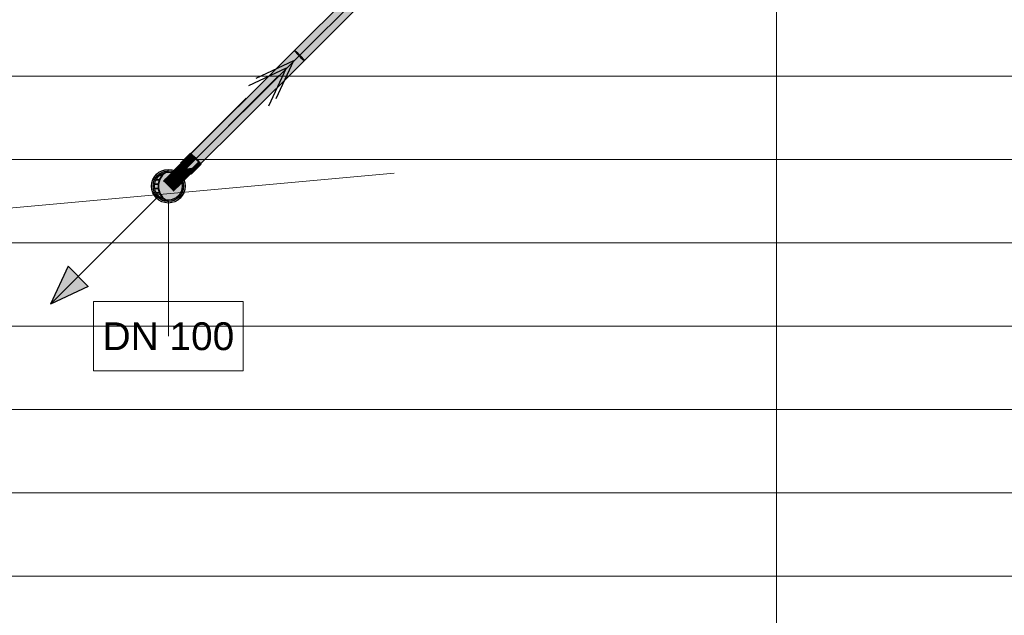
# Model space of a CAD drawing. Extents: x -142 to 528, y -48 to 546.
# Tile 18 of 28: x -65 to 6, y 92 to 135. Entities that reach past the tile are written whole.
import ezdxf
from ezdxf.lldxf.tags import DXFTag

# ---------------------------------------------------------------- set-up
doc = ezdxf.new("R2010")
doc.units = 0
doc.layers.get('0').update_dxf_attribs({"lineweight": 35})
for name, color, linetype, lineweight in [('5_OG-BESTAND', 7, 'Continuous', 25), ('5_OG-RAUM', 7, 'Continuous', 25), ('5_OG-SCHRAFF-FILL', 7, 'Continuous', 25)]:
    doc.layers.add(name, color=color, linetype=linetype, lineweight=lineweight)
for name, color, linetype, lineweight, true_color in [('S_Abwasser_Entlueftung', 4, 'Nova_70', 25, 0x00ffff), ('S_Abwasser_Entlueftung-Shading', 4, 'Nova_70', 25, 0x00ffff), ('S_Entlüftung_Beschriftung', 4, 'Continuous', 18, 0x00ffff), ('S_Schmutzwasser', 7, 'Continuous', 25, 0xcc3300), ('S_Schmutzwasser-Shading', 7, 'Continuous', 25, 0xcc3300)]:
    doc.layers.add(name, color=color, linetype=linetype, lineweight=lineweight, true_color=true_color)
doc.styles.get("Standard").update_dxf_attribs({"font": 'arial.ttf'})
tags = doc.linetypes.add('fein_strichliert', pattern=[4, 1, -2, 1]).pattern_tags.tags
tags[8:9] = [DXFTag(74, 4), DXFTag(75, 0), DXFTag(340, '0'), DXFTag(46, 0.0), DXFTag(50, 0.0), DXFTag(44, 0.0), DXFTag(45, 0.0)]
tags[6:7] = [DXFTag(74, 4), DXFTag(75, 0), DXFTag(340, '0'), DXFTag(46, 0.0), DXFTag(50, 0.0), DXFTag(44, 0.0), DXFTag(45, 0.0)]
tags[4:5] = [DXFTag(74, 4), DXFTag(75, 0), DXFTag(340, '0'), DXFTag(46, 0.0), DXFTag(50, 0.0), DXFTag(44, 0.0), DXFTag(45, 0.0)]
tags = doc.linetypes.add('Nova_70', pattern='A,2,[130,ltypeshp.shx,S=1,R=-90,X=0,Y=1],2', length=4).pattern_tags.tags
tags[12:13] = [DXFTag(74, 4), DXFTag(75, 0), DXFTag(340, '0'), DXFTag(46, 0.0), DXFTag(50, 0.0), DXFTag(44, 0.0), DXFTag(45, 0.0)]
tags = doc.linetypes.add('STRICHPUNKT2', pattern=[12.7, 6.35, -3.175, 0, -3.175]).pattern_tags.tags
tags[10:11] = [DXFTag(74, 4), DXFTag(75, 0), DXFTag(340, '0'), DXFTag(46, 0.0), DXFTag(50, 0.0), DXFTag(44, 0.0), DXFTag(45, 0.0)]
tags[8:9] = [DXFTag(74, 4), DXFTag(75, 0), DXFTag(340, '0'), DXFTag(46, 0.0), DXFTag(50, 0.0), DXFTag(44, 0.0), DXFTag(45, 0.0)]
tags[6:7] = [DXFTag(74, 4), DXFTag(75, 0), DXFTag(340, '0'), DXFTag(46, 0.0), DXFTag(50, 0.0), DXFTag(44, 0.0), DXFTag(45, 0.0)]
tags[4:5] = [DXFTag(74, 4), DXFTag(75, 0), DXFTag(340, '0'), DXFTag(46, 0.0), DXFTag(50, 0.0), DXFTag(44, 0.0), DXFTag(45, 0.0)]

# ---------------------------------------------------------------- blocks, each defined once
blk = doc.blocks.new('Shading-A07AMIKJ1N', base_point=(-53.81499862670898, 122.8688125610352))
at = {"layer": 'S_Schmutzwasser-Shading', "color": 26, "true_color": 0x802000}
for points in [[(-53.02174758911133, 124.9385147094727), (-53.68850326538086, 124.2724075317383), (-52.92683029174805, 124.9291305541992), (-53.6449089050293, 124.2117385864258)], [(-52.97042465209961, 124.9897918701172), (-53.02174758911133, 124.9385147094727), (-52.96625518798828, 124.9839859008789)], [(-53.02174758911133, 124.9385147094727), (-52.92683029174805, 124.9291305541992), (-52.96625518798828, 124.9839859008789)], [(-52.25354385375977, 124.2551956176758), (-52.51586532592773, 123.9931259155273), (-52.19297790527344, 124.2116012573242), (-52.39585113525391, 124.0089263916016)], [(-52.39585113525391, 124.0089263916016), (-52.51586532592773, 123.9931259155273), (-52.93374633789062, 123.5105514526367), (-52.97162246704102, 123.5378112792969)], [(-52.39585113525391, 124.0089263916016), (-52.93374633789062, 123.5105514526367), (-52.89925003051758, 123.5060119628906)], [(-52.93374633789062, 123.5105514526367), (-52.91105651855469, 123.4942169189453), (-52.89925003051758, 123.5060119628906)]]:
    blk.add_solid(points, dxfattribs=at)
at = {"layer": 'S_Schmutzwasser-Shading', "color": 24, "true_color": 0xae2b00}
for points in [[(-53.04433441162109, 124.6923599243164), (-52.92683029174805, 124.9291305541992), (-53.62618637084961, 124.1912841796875), (-53.6449089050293, 124.2117385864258)], [(-52.7907600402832, 124.7804641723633), (-52.88486099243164, 124.8832702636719), (-53.20696258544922, 124.3646621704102), (-53.04433441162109, 124.6923599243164)], [(-52.88486099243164, 124.8832702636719), (-52.92683029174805, 124.9291305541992), (-53.04433441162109, 124.6923599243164)], [(-53.04433441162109, 124.6923599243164), (-53.62618637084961, 124.1912841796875), (-53.3766975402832, 124.2944641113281)], [(-53.5867805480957, 124.2075881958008), (-53.62618637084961, 124.1912841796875), (-53.60826110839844, 124.1716995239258)], [(-53.3766975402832, 124.2944641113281), (-53.5867805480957, 124.2075881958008), (-53.54080581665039, 124.0979995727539), (-53.60826110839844, 124.1716995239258)], [(-53.50883865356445, 124.0630722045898), (-53.20696258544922, 124.3646621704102), (-53.54080581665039, 124.0979995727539), (-53.3766975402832, 124.2944641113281)], [(-53.20696258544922, 124.3646621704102), (-53.04433441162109, 124.6923599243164), (-53.3766975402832, 124.2944641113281)], [(-52.5333251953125, 124.2602081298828), (-52.84375, 123.950080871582), (-52.82529830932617, 123.9524993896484)], [(-52.25354385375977, 124.2551956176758), (-52.40203857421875, 124.3913650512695), (-52.82529830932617, 123.9524993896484), (-52.5333251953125, 124.2602081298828)], [(-52.25354385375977, 124.2551956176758), (-52.82529830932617, 123.9524993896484), (-52.51586532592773, 123.9931259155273)], [(-52.82529830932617, 123.9524993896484), (-52.84375, 123.950080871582), (-53.10378646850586, 123.6590118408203), (-53.1201171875, 123.6739807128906)], [(-52.75613784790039, 123.9615859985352), (-52.82529830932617, 123.9524993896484), (-53.00650787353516, 123.5698013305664), (-53.10378646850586, 123.6590118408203)], [(-53.00650787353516, 123.5698013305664), (-52.97162246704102, 123.5378112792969), (-52.6917610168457, 123.9700317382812), (-52.51586532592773, 123.9931259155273)], [(-53.00650787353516, 123.5698013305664), (-52.6917610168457, 123.9700317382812), (-52.81798934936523, 123.8647918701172)], [(-52.6917610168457, 123.9700317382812), (-52.75613784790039, 123.9615859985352), (-52.81798934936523, 123.8647918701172)]]:
    blk.add_solid(points, dxfattribs=at)
at = {"layer": 'S_Schmutzwasser-Shading', "color": 22, "true_color": 0xc83200}
for points in [[(-52.70114898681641, 124.6886367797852), (-52.7907600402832, 124.7804641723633), (-52.8659782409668, 124.5056991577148), (-53.20696258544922, 124.3646621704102)], [(-53.3819465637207, 123.9330520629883), (-53.20696258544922, 124.3646621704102), (-53.50883865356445, 124.0630722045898)], [(-53.33559799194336, 123.8855514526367), (-52.59867477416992, 124.583625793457), (-53.3819465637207, 123.9330520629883), (-52.89037322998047, 124.4786224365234)], [(-53.3819465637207, 123.9330520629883), (-53.02732086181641, 124.3266372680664), (-53.20696258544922, 124.3646621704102), (-53.01974868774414, 124.4320526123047)], [(-52.59867477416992, 124.583625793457), (-53.33559799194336, 123.8855514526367), (-53.29165267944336, 123.8913192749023)], [(-52.40420150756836, 124.3934860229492), (-52.59867477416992, 124.583625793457), (-52.84375, 123.950080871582), (-53.29165267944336, 123.8913192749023)], [(-53.01900482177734, 124.4424057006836), (-53.20696258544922, 124.3646621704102), (-53.01974868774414, 124.4320526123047)], [(-53.02732086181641, 124.3266372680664), (-52.89037322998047, 124.4786224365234), (-53.01974868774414, 124.4320526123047)], [(-52.89037322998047, 124.4786224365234), (-52.8659782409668, 124.5056991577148), (-53.01974868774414, 124.4320526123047), (-53.01900482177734, 124.4424057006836)], [(-52.62136459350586, 124.6068801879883), (-52.8659782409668, 124.5056991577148), (-52.59867477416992, 124.583625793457), (-52.89037322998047, 124.4786224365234)], [(-52.62136459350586, 124.6068801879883), (-52.70114898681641, 124.6886367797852), (-52.8659782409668, 124.5056991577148)], [(-52.40420150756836, 124.3934860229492), (-52.84375, 123.950080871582), (-52.5333251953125, 124.2602081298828)], [(-52.40203857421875, 124.3913650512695), (-52.40420150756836, 124.3934860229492), (-52.5333251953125, 124.2602081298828)], [(-53.33559799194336, 123.8855514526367), (-53.31675338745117, 123.8662414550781), (-53.29165267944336, 123.8913192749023)], [(-53.29165267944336, 123.8913192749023), (-53.31675338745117, 123.8662414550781), (-52.84375, 123.950080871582), (-53.1201171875, 123.6739807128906)]]:
    blk.add_solid(points, dxfattribs=at)
at = {"layer": 'S_Schmutzwasser-Shading', "color": 24, "true_color": 0x8c2300}
for points in [[(-53.56056976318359, 124.1224594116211), (-53.75026702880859, 124.1400299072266), (-53.96473693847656, 123.8031234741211), (-53.98252487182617, 123.9080047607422)], [(-53.56056976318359, 124.1224594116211), (-53.96473693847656, 123.8031234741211), (-53.86749267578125, 123.8158416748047)], [(-53.65316390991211, 124.2370376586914), (-53.75026702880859, 124.1400299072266), (-53.61872100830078, 124.1944122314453)], [(-53.75026702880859, 124.1400299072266), (-53.56056976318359, 124.1224594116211), (-53.61872100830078, 124.1944122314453)], [(-53.96473693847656, 123.8031234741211), (-53.95249557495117, 123.7309265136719), (-53.86749267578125, 123.8158416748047)], [(-52.96173095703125, 123.5142669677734), (-53.14473342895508, 123.5383834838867), (-53.22402954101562, 123.2522354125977), (-53.37044525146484, 123.3128890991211)], [(-52.99938583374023, 123.5724945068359), (-53.06081008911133, 123.6222229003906), (-53.13070297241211, 123.5365295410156), (-53.14473342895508, 123.5383834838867)], [(-52.94639587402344, 123.5295944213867), (-52.99938583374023, 123.5724945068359), (-52.96173095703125, 123.5142669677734), (-53.13070297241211, 123.5365295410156)], [(-53.37044525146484, 123.3128890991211), (-53.45273208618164, 123.2306900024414), (-53.22402954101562, 123.2522354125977), (-53.27575302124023, 123.2005615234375)]]:
    blk.add_solid(points, dxfattribs=at)
at = {"layer": 'S_Schmutzwasser-Shading', "color": 22, "true_color": 0xc23000}
for points in [[(-53.33269882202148, 123.8859481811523), (-53.43183898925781, 123.9888458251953), (-53.86749267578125, 123.8158416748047), (-53.6016960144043, 124.0813751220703)], [(-53.43183898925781, 123.9888458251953), (-53.56056976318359, 124.1224594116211), (-53.6016960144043, 124.0813751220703)], [(-53.95249557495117, 123.7309265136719), (-53.87028503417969, 123.6382751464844), (-53.32973480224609, 123.8664245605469), (-53.33391952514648, 123.8600540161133)], [(-53.95249557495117, 123.7309265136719), (-53.32973480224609, 123.8664245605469), (-53.86749267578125, 123.8158416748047)], [(-53.87028503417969, 123.6382751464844), (-53.95249557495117, 123.7309265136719), (-53.88470077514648, 123.6442489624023)], [(-53.87764358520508, 123.6352310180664), (-53.87028503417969, 123.6382751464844), (-53.88470077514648, 123.6442489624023)], [(-53.87028503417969, 123.6382751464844), (-53.87764358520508, 123.6352310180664), (-53.85608291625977, 123.6323776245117)], [(-53.5865364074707, 123.5967407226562), (-53.87764358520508, 123.6352310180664), (-53.72393035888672, 123.4594802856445), (-53.74797439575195, 123.4694595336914)], [(-53.85608291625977, 123.6323776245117), (-53.33391952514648, 123.8600540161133), (-53.87028503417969, 123.6382751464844)], [(-53.33269882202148, 123.8859481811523), (-53.86749267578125, 123.8158416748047), (-53.32331085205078, 123.8762054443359), (-53.32973480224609, 123.8664245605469)], [(-53.85608291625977, 123.6323776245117), (-53.5865364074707, 123.5967407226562), (-53.33391952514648, 123.8600540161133), (-53.35487747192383, 123.8281631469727)], [(-53.74797439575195, 123.4694595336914), (-53.73304748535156, 123.4503707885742), (-53.72393035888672, 123.4594802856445)], [(-53.72393035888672, 123.4594802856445), (-53.73304748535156, 123.4503707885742), (-53.37044525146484, 123.3128890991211), (-53.45273208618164, 123.2306900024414)], [(-53.14473342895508, 123.5383834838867), (-53.5865364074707, 123.5967407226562), (-53.37044525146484, 123.3128890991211), (-53.72393035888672, 123.4594802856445)], [(-53.06939315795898, 123.6305084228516), (-53.31520843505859, 123.867790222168), (-53.14592361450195, 123.5385360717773), (-53.5865364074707, 123.5967407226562)], [(-53.35487747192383, 123.8281631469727), (-53.31520843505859, 123.867790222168), (-53.33391952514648, 123.8600540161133)], [(-53.33391952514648, 123.8600540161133), (-53.31520843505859, 123.867790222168), (-53.32973480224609, 123.8664245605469)], [(-53.32973480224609, 123.8664245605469), (-53.31520843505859, 123.867790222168), (-53.32331085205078, 123.8762054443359)], [(-53.06081008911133, 123.6222229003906), (-53.06939315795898, 123.6305084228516), (-53.14473342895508, 123.5383834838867), (-53.14592361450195, 123.5385360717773)]]:
    blk.add_solid(points, dxfattribs=at)
at = {"layer": 'S_Schmutzwasser-Shading', "color": 26, "true_color": 0x661900}
for points in [[(-54.87164306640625, 123.7941207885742), (-55.16352844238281, 123.6733856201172), (-54.87164306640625, 123.7938385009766), (-55.16352844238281, 123.673095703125)], [(-54.84322357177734, 123.6884002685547), (-55.10857391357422, 123.5786361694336), (-54.84322357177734, 123.687858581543), (-55.10857391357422, 123.5780944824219)], [(-54.55845260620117, 123.835205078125), (-54.87164306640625, 123.7941207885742), (-54.55845260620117, 123.8349151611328), (-54.87164306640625, 123.7938385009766)], [(-54.55850601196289, 123.7257461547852), (-54.84322357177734, 123.6884002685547), (-54.55850601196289, 123.7252044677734), (-54.84322357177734, 123.687858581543)], [(-54.27382278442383, 123.6881256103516), (-54.55850601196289, 123.7257461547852), (-54.27382278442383, 123.6875839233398), (-54.55850601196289, 123.7252044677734)], [(-54.50431442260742, 123.8280487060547), (-54.55845260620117, 123.835205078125), (-54.50431442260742, 123.827766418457), (-54.55845260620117, 123.8349151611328)], [(-54.24530029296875, 123.7935409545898), (-54.24530029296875, 123.7938232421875), (-54.50431442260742, 123.827766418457), (-54.50431442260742, 123.8280487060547)], [(-54.00857543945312, 123.5781097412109), (-54.27382278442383, 123.6881256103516), (-54.00857543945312, 123.5775680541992), (-54.27382278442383, 123.6875839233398)], [(-54.19485855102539, 123.7729034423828), (-54.24530029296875, 123.7938232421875), (-54.19485855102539, 123.7726211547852), (-54.24530029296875, 123.7935409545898)], [(-53.95352935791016, 123.6725234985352), (-53.95352935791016, 123.6728057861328), (-54.19485855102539, 123.7726211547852), (-54.19485855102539, 123.7729034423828)]]:
    blk.add_solid(points, dxfattribs=at)
at = {"layer": 'S_Schmutzwasser-Shading', "color": 26, "true_color": 0x7d1f00}
for points in [[(-54.54685592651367, 123.3443145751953), (-54.74546432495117, 123.1459732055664), (-54.80891036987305, 122.8755264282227), (-54.83329772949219, 122.8999633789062)], [(-54.54685592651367, 123.3443145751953), (-54.80891036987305, 122.8755264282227), (-54.62402725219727, 123.0601577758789)], [(-54.124267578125, 122.5599136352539), (-54.0386962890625, 122.4385299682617), (-53.84008407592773, 122.6368713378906)], [(-54.124267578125, 122.5599136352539), (-54.30914688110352, 122.3752822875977), (-54.0386962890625, 122.4385299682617), (-54.28476333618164, 122.3509063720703)]]:
    blk.add_solid(points, dxfattribs=at)
at = {"layer": 'S_Schmutzwasser-Shading', "color": 26, "true_color": 0x842100}
for points in [[(-54.54685592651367, 123.3443145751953), (-54.62402725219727, 123.0601577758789), (-54.28696060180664, 123.6038970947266), (-54.31476211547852, 123.3690567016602)], [(-54.124267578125, 122.5599136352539), (-53.84008407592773, 122.6368713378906), (-53.81499862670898, 122.8688125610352), (-53.5801887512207, 122.8964538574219)]]:
    blk.add_solid(points, dxfattribs=at)
at = {"layer": 'S_Schmutzwasser-Shading', "color": 24, "true_color": 0xaf2b00}
for points in [[(-54.62402725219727, 123.0601577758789), (-54.4489860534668, 122.7352447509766), (-54.31476211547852, 123.3690567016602), (-54.11927032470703, 123.064567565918)], [(-54.4489860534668, 122.7352447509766), (-54.124267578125, 122.5599136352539), (-54.11927032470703, 123.064567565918), (-53.81499862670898, 122.8688125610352)]]:
    blk.add_solid(points, dxfattribs=at)
at = {"layer": 'S_Schmutzwasser-Shading', "color": 26, "true_color": 0x892200}
for points in [[(-54.22383117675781, 123.6669616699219), (-54.28696060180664, 123.6038970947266), (-54.07741546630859, 123.6061401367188), (-54.31476211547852, 123.3690567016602)], [(-54.02833938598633, 123.6551666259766), (-54.21134185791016, 123.6794357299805), (-54.07741546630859, 123.6061401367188), (-54.22383117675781, 123.6669616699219)], [(-54.02833938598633, 123.6551666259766), (-53.99390411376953, 123.6895599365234), (-54.21134185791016, 123.6794357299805), (-54.14032363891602, 123.7503814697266)], [(-53.99390411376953, 123.6895599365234), (-53.95249557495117, 123.7309265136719), (-54.14032363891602, 123.7503814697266), (-54.10601425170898, 123.7846450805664)], [(-53.98252487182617, 123.9080047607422), (-54.10601425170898, 123.7846450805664), (-53.96473693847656, 123.8031234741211)], [(-54.10601425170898, 123.7846450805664), (-53.95249557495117, 123.7309265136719), (-53.96473693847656, 123.8031234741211)], [(-53.81499862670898, 122.8688125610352), (-53.5801887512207, 122.8964538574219), (-53.45273208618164, 123.2306900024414), (-53.27575302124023, 123.2005615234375)]]:
    blk.add_solid(points, dxfattribs=at)
at = {"layer": 'S_Schmutzwasser-Shading', "color": 22, "true_color": 0xbb2e00}
for points in [[(-53.73304748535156, 123.4503707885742), (-53.77931594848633, 123.4824600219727), (-54.31476211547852, 123.3690567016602), (-54.07741546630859, 123.6061401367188)], [(-53.73304748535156, 123.4503707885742), (-54.31476211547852, 123.3690567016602), (-54.11927032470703, 123.064567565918)], [(-54.11927032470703, 123.064567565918), (-53.81499862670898, 122.8688125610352), (-53.73304748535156, 123.4503707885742), (-53.45273208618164, 123.2306900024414)], [(-53.77931594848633, 123.4824600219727), (-54.02833938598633, 123.6551666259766), (-54.07741546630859, 123.6061401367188)], [(-53.87764358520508, 123.6352310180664), (-53.88470077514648, 123.6442489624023), (-54.02833938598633, 123.6551666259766), (-53.99390411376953, 123.6895599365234)], [(-53.87764358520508, 123.6352310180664), (-54.02833938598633, 123.6551666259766), (-53.74797439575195, 123.4694595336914), (-53.77931594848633, 123.4824600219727)], [(-53.88470077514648, 123.6442489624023), (-53.95249557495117, 123.7309265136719), (-53.99390411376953, 123.6895599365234)], [(-53.77931594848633, 123.4824600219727), (-53.73304748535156, 123.4503707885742), (-53.74797439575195, 123.4694595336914)]]:
    blk.add_solid(points, dxfattribs=at)
at = {"layer": 'S_Schmutzwasser-Shading', "color": 26, "true_color": 0x6a1a00}
for points in [[(-54.8699951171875, 123.0216522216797), (-54.91241455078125, 122.9793701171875), (-54.8942756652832, 122.9611129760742)], [(-54.20564270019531, 122.2719268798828), (-54.16322326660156, 122.314208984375), (-54.22378158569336, 122.2899856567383)]]:
    blk.add_solid(points, dxfattribs=at)
at = {"layer": 'S_Schmutzwasser-Shading', "color": 26, "true_color": 0x741d00}
for points in [[(-54.74546432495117, 123.1459732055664), (-54.8699951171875, 123.0216522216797), (-54.83329772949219, 122.8999633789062), (-54.8942756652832, 122.9611129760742)], [(-54.22378158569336, 122.2899856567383), (-54.16322326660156, 122.314208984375), (-54.28476333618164, 122.3509063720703), (-54.0386962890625, 122.4385299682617)]]:
    blk.add_solid(points, dxfattribs=at)
at = {"layer": 'S_Schmutzwasser-Shading', "color": 24, "true_color": 0x9e2700}
for points in [[(-54.62402725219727, 123.0601577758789), (-54.80891036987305, 122.8755264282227), (-54.4489860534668, 122.7352447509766), (-54.55902862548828, 122.6253509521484)], [(-54.4489860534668, 122.7352447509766), (-54.55902862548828, 122.6253509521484), (-54.124267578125, 122.5599136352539), (-54.30914688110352, 122.3752822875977)]]:
    blk.add_solid(points, dxfattribs=at)
blk = doc.blocks.new('Shading-A07AMIKV1N', base_point=(-54.00857543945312, 123.5775680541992))
at = {"layer": 'S_Abwasser_Entlueftung-Shading', "color": 4, "true_color": 0x00fefe}
for points in [[(-53.45903015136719, 122.6191177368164), (-55.62154769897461, 122.9038162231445), (-55.33684539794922, 123.3969345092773), (-55.51165771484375, 123.1691131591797)], [(-53.45903015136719, 122.6191177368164), (-55.33684539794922, 123.3969345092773), (-54.84373092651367, 123.6816329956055), (-55.10902786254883, 123.5717468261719)], [(-53.45903015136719, 122.6191177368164), (-54.84373092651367, 123.6816329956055), (-54.27432632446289, 123.6816329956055), (-54.55902862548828, 123.7191162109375)], [(-53.45903015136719, 122.6191177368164), (-54.27432632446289, 123.6816329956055), (-53.78121185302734, 123.3969345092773), (-54.00902938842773, 123.5717468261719)], [(-53.45903015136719, 122.6191177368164), (-53.78121185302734, 123.3969345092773), (-53.49650955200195, 122.9038162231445), (-53.60639953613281, 123.1691131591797)], [(-53.45903015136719, 122.6191177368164), (-55.62154769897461, 122.3344116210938), (-55.62154769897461, 122.9038162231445), (-55.65902709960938, 122.6191177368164)], [(-53.45903015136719, 122.6191177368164), (-55.33684539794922, 121.8413009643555), (-55.62154769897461, 122.3344116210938), (-55.51165771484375, 122.0691146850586)], [(-53.45903015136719, 122.6191177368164), (-54.84373092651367, 121.5565948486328), (-55.33684539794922, 121.8413009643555), (-55.10902786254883, 121.6664886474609)], [(-53.45903015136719, 122.6191177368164), (-54.27432632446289, 121.5565948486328), (-54.84373092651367, 121.5565948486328), (-54.55902862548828, 121.5191192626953)], [(-53.45903015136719, 122.6191177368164), (-53.78121185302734, 121.8413009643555), (-54.27432632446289, 121.5565948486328), (-54.00902938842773, 121.6664886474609)], [(-53.45903015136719, 122.6191177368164), (-53.49650955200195, 122.3344116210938), (-53.78121185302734, 121.8413009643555), (-53.60639953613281, 122.0691146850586)]]:
    blk.add_solid(points, dxfattribs=at)
at = {"layer": 'S_Abwasser_Entlueftung-Shading', "color": 136, "true_color": 0x007f7f}
for points in [[(-54.84322357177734, 123.687858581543), (-55.10857391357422, 123.5780944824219), (-54.84322357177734, 123.681770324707), (-55.10857391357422, 123.5720062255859)], [(-54.55850601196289, 123.7252044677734), (-54.84322357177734, 123.687858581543), (-54.55850601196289, 123.7191162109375), (-54.84322357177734, 123.681770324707)], [(-54.27382278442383, 123.6875839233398), (-54.55850601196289, 123.7252044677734), (-54.27382278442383, 123.6814956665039), (-54.55850601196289, 123.7191162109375)], [(-54.00857543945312, 123.5775680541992), (-54.27382278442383, 123.6875839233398), (-54.00857543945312, 123.5714797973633), (-54.27382278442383, 123.6814956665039)]]:
    blk.add_solid(points, dxfattribs=at)
blk = doc.blocks.new('Shading-A07AMIKX1N', base_point=(-53.35360717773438, 123.8832015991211))
at = {"layer": 'S_Schmutzwasser-Shading', "color": 26, "true_color": 0x882200}
for points in [[(-53.0964469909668, 124.6122360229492), (-45.47414016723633, 132.3824462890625), (-53.62284851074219, 124.1927032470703), (-53.6513786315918, 124.2365646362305)], [(-45.40116500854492, 132.270263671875), (-45.47414016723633, 132.3824462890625), (-47.12278747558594, 130.5552368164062), (-53.0964469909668, 124.6122360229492)], [(-53.0964469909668, 124.6122360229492), (-53.42962646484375, 124.272590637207), (-47.12278747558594, 130.5552368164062)], [(-53.0964469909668, 124.6122360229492), (-53.62284851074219, 124.1927032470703), (-53.44368743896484, 124.2667770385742)], [(-53.42962646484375, 124.272590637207), (-53.62284851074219, 124.1927032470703), (-53.49412155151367, 124.2083435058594), (-53.61039733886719, 124.1735687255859)], [(-53.61039733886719, 124.1735687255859), (-53.57840347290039, 124.124382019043), (-53.49412155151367, 124.2083435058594)], [(-53.42962646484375, 124.272590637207), (-53.0964469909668, 124.6122360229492), (-53.44368743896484, 124.2667770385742)]]:
    blk.add_solid(points, dxfattribs=at)
at = {"layer": 'S_Schmutzwasser-Shading', "color": 22, "true_color": 0xc23000}
for points in [[(-45.16497802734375, 132.0168609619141), (-45.38758850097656, 132.2556915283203), (-53.42962646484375, 124.272590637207), (-47.12278747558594, 130.5552368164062)], [(-45.16497802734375, 132.0168609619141), (-53.42962646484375, 124.272590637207), (-52.59076309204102, 124.6195526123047)], [(-45.38758850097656, 132.2556915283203), (-45.40116500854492, 132.270263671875), (-47.12278747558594, 130.5552368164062)], [(-53.49412155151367, 124.2083435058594), (-53.57840347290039, 124.124382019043), (-53.57151794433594, 124.1169967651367)], [(-53.35360717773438, 123.8832015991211), (-53.49412155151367, 124.2083435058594), (-53.57151794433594, 124.1169967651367)], [(-53.35360717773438, 123.8832015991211), (-52.59076309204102, 124.6195526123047), (-53.49412155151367, 124.2083435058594), (-53.42962646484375, 124.272590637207)], [(-52.59076309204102, 124.6195526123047), (-53.35360717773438, 123.8832015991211), (-53.32636260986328, 123.8867721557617)], [(-53.35360717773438, 123.8832015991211), (-53.34221649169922, 123.870979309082), (-53.32636260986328, 123.8867721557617)]]:
    blk.add_solid(points, dxfattribs=at)
at = {"layer": 'S_Schmutzwasser-Shading', "color": 22, "true_color": 0xc53100}
for points in [[(-45.09144592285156, 131.947509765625), (-45.16497802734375, 132.0168609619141), (-52.28342819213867, 124.746696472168), (-52.59076309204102, 124.6195526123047)], [(-45.04352951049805, 131.9023284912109), (-45.09144592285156, 131.947509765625), (-51.86919784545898, 124.9180526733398), (-52.28342819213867, 124.746696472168)], [(-51.72168350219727, 124.9790802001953), (-44.9039306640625, 131.7706756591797), (-51.86919784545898, 124.9180526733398), (-45.04352951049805, 131.9023284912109)], [(-51.72168350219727, 124.9790802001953), (-52.59076309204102, 124.6195526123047), (-52.7411003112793, 123.9635696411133), (-53.32636260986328, 123.8867721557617)], [(-52.7411003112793, 123.9635696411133), (-53.32636260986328, 123.8867721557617), (-53.22672271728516, 123.7620697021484), (-53.34221649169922, 123.870979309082)], [(-52.7411003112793, 123.9635696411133), (-53.22672271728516, 123.7620697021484), (-53.04003524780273, 123.6657867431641)], [(-53.22672271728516, 123.7620697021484), (-53.08116912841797, 123.6248092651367), (-53.04003524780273, 123.6657867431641)]]:
    blk.add_solid(points, dxfattribs=at)
at = {"layer": 'S_Schmutzwasser-Shading', "color": 24, "true_color": 0x912400}
for points in [[(-44.9039306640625, 131.7706756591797), (-51.72168350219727, 124.9790802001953), (-44.77094268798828, 131.6759338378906), (-51.33148193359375, 125.1405563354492)], [(-51.33148193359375, 125.1405563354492), (-51.72168350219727, 124.9790802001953), (-52.47833251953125, 123.9981079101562), (-52.7411003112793, 123.9635696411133)], [(-52.7411003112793, 123.9635696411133), (-53.08116912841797, 123.6248092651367), (-52.47833251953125, 123.9981079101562), (-52.94818115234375, 123.5300598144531)]]:
    blk.add_solid(points, dxfattribs=at)
blk = doc.blocks.new('Shading-A07AMILJ1N', base_point=(-36.93551254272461, 140.1134796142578))
at = {"layer": 'S_Schmutzwasser-Shading', "color": 26, "true_color": 0x882200}
blk.add_solid([(-45.47414016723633, 132.3824462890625), (-45.40116500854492, 132.270263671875), (-37.29690170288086, 140.5283203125), (-37.22393035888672, 140.4161376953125)], dxfattribs=at)
at = {"layer": 'S_Schmutzwasser-Shading', "color": 22, "true_color": 0xc23000}
for points in [[(-37.22393035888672, 140.4161376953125), (-45.40116500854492, 132.270263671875), (-37.1458625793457, 140.3323822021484), (-45.38758850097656, 132.2556915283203)], [(-45.38758850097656, 132.2556915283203), (-45.16497802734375, 132.0168609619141), (-37.1458625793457, 140.3323822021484), (-36.98773956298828, 140.1627349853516)]]:
    blk.add_solid(points, dxfattribs=at)
at = {"layer": 'S_Schmutzwasser-Shading', "color": 22, "true_color": 0xc53100}
for points in [[(-36.98773956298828, 140.1627349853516), (-45.16497802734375, 132.0168609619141), (-36.93551254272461, 140.1134796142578), (-45.09144592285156, 131.947509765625)], [(-36.93551254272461, 140.1134796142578), (-40.81003952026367, 136.2341918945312), (-44.9039306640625, 131.7706756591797), (-45.04352951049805, 131.9023284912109)], [(-36.93551254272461, 140.1134796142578), (-44.9039306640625, 131.7706756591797), (-36.72669219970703, 139.9165649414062)], [(-40.81003952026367, 136.2341918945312), (-45.09144592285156, 131.947509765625), (-45.04352951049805, 131.9023284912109)]]:
    blk.add_solid(points, dxfattribs=at)
at = {"layer": 'S_Schmutzwasser-Shading', "color": 24, "true_color": 0x912400}
blk.add_solid([(-44.9039306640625, 131.7706756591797), (-44.77094268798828, 131.6759338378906), (-36.72669219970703, 139.9165649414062), (-36.59370803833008, 139.8218078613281)], dxfattribs=at)
blk = doc.blocks.new('Referenz-A07AMIMB1N', base_point=(-124.3903274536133, -25.00364303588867))
at = {"layer": '5_OG-BESTAND', "color": 0, "lineweight": 18}
blk.add_line((-10.77512900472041, 81.40138696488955), (-10.77512900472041, 240.5656936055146), dxfattribs=at)
at = {"layer": '5_OG-RAUM', "color": 0, "lineweight": 13}
blk.add_line((-90.97538535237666, 118.7928054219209), (-38.29984824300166, 123.5633132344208), dxfattribs=at)
at = {"layer": '5_OG-SCHRAFF-FILL', "color": 0, "lineweight": 13}
for p, q in [((-85.97068564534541, 130.5527541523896), (64.42048867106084, 130.5527541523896)), ((-85.97068564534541, 124.5527541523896), (64.42048867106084, 124.5527541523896)), ((-85.97068564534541, 118.5527541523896), (64.42048867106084, 118.5527541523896)), ((-85.97068564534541, 112.5527541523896), (64.42048867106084, 112.5527541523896)), ((-85.97068564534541, 106.5526931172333), (64.42048867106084, 106.5526931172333)), ((-85.97068564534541, 100.5526931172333), (64.42048867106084, 100.5526931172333)), ((-85.97068564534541, 94.5526931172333), (64.42048867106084, 94.55269311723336))]:
    blk.add_line(p, q, dxfattribs=at)
blk = doc.blocks.new('Blockreferenz-A07AMIMJ1N', base_point=(-55.55902862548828, 121.6249465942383))
at = {"color": 0, "linetype": 'ByBlock', "lineweight": -2, "ltscale": 0.25}
for p, q in [((-45.54461874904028, 131.6393585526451), (-48.26354211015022, 130.371503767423)), ((-45.54461874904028, 131.6393585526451), (-46.81247353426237, 128.9204351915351)), ((-53.85202892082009, 123.3319483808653), (-46.6052789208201, 130.5786983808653)), ((-46.07494883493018, 131.1090284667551), (-48.79387219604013, 129.8411736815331)), ((-46.07494883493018, 131.1090284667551), (-47.34280362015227, 128.3901051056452))]:
    blk.add_line(p, q, dxfattribs=at)
at = {"color": 0, "linetype": 'fein_strichliert', "lineweight": -2, "ltscale": 0.25}
blk.add_line((-48.96023384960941, 128.9492777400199), (-54.2146892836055, 123.6948223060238), dxfattribs=at)
at = {"color": 0, "linetype": 'ByBlock', "lineweight": -2, "ltscale": 0.25}
blk.add_circle((-54.55902892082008, 122.6249483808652), 1, dxfattribs=at)
blk = doc.blocks.new('Fallleitung Abwasser-A07AMIO11N', base_point=(-63.04302978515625, 114.1409454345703))
at = {"color": 0, "lineweight": -2}
for p, q in [((-55.26602892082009, 121.9179483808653), (-63.04302892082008, 114.1409483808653)), ((-61.77517413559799, 116.8598717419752), (-63.04302892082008, 114.1409483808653)), ((-61.77517413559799, 116.8598717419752), (-60.32410555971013, 115.4088031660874)), ((-60.32410555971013, 115.4088031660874), (-63.04302892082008, 114.1409483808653))]:
    blk.add_line(p, q, dxfattribs=at)
blk.add_circle((-54.55902892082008, 122.6249483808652), 1, dxfattribs=at)
blk.add_solid([(-60.32410555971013, 115.4088031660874), (-63.04302892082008, 114.1409483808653), (-61.77517413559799, 116.8598717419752)], dxfattribs=at)
blk = doc.blocks.new('Carve Abzweig 87.5° SuperTube-A07AMIO31N', base_point=(-55.76902770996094, 121.4149169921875))
at = {"color": 0, "linetype": 'ByBlock', "lineweight": -2, "ltscale": 0.25}
for p, q in [((-53.68850073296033, 124.2724089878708), (-52.97042237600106, 124.9897946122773)), ((-53.98252341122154, 123.9080059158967), (-53.65316474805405, 124.2370342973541)), ((-52.91105872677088, 123.4942162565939), (-52.19298036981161, 124.2116018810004)), ((-54.74546623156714, 123.145971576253), (-54.54685554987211, 123.3443137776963)), ((-54.54685554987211, 123.3443137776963), (-54.2869591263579, 123.6039007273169)), ((-54.2869591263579, 123.6039007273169), (-53.98252341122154, 123.9080059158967)), ((-53.27575337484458, 123.2005625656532), (-52.94639471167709, 123.5295909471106)), ((-54.91241393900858, 122.9793724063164), (-54.8699936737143, 123.0216543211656)), ((-54.8699936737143, 123.0216543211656), (-54.74546623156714, 123.145971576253)), ((-54.03869619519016, 122.4385282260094), (-53.84008551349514, 122.6368704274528)), ((-53.84008551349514, 122.6368704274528), (-53.58018908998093, 122.8964573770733)), ((-53.58018908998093, 122.8964573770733), (-53.27575337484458, 123.2005625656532)), ((-54.20564390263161, 122.2719290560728), (-54.16322363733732, 122.314210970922)), ((-54.16322363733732, 122.314210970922), (-54.03869619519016, 122.4385282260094))]:
    blk.add_line(p, q, dxfattribs=at)
at = {"color": 0, "linetype": 'STRICHPUNKT2', "lineweight": -2, "ltscale": 0.25}
blk.add_line((-54.55902892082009, 122.6257428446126), (-54.55902892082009, 122.625203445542), dxfattribs=at)
at = {"color": 0, "linetype": 'ByBlock', "lineweight": -2, "ltscale": 0.25}
for centre, radius in [((-54.55902892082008, 122.6249186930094), 1.209999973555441), ((-54.55902892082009, 122.625203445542), 1.099999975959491)]:
    blk.add_circle(centre, radius, dxfattribs=at)
at = {"color": 0, "linetype": 'ByBlock', "lineweight": -2, "ltscale": 0.25, "extrusion": (0, 0, -1)}
for centre in [(-52.58170137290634, 124.6006982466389), (-53.29977972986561, 123.8833126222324)]:
    blk.add_ellipse(centre, major_axis=(-0.3887210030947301, 0.389096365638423), ratio=0.04376700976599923, dxfattribs=at)
at = {"color": 0, "linetype": 'ByBlock', "lineweight": -2, "ltscale": 0.25}
blk.add_ellipse((-53.29977972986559, 123.8833126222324), major_axis=(-0.3533827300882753, 0.3537239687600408), ratio=0.04376700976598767, dxfattribs=at)
at = {"color": 0, "lineweight": 35}
blk.add_ellipse((-54.07037508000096, 122.6257428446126), major_axis=(-0.4886538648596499, 1.099999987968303), ratio=1, start_param=0, end_param=2.305500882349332, dxfattribs=at)
at = {"color": 0, "linetype": 'STRICHPUNKT2', "lineweight": -2, "ltscale": 0.25}
blk.add_ellipse((-53.24234686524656, 123.9410795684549), major_axis=(-1.316682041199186, -1.31542888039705), ratio=0.0001479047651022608, start_param=6.283037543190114, end_param=7.810200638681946, dxfattribs=at)
blk = doc.blocks.new('Rohr mit Muffe-A07AMIO71N', base_point=(-53.65392684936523, 123.5298461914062))
at = {"color": 0, "linetype": 'ByBlock', "lineweight": -2, "ltscale": 0.25}
for p, q in [((-53.65286457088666, 124.2357214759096), (-45.47562703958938, 132.3815970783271)), ((-52.94669488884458, 123.5309037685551), (-44.7694573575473, 131.6767793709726))]:
    blk.add_line(p, q, dxfattribs=at)
at = {"color": 0, "linetype": 'STRICHPUNKT2', "lineweight": -2, "ltscale": 0.25}
blk.add_line((-53.29977972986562, 123.8833126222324), (-45.12254219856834, 132.0291882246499), dxfattribs=at)
at = {"color": 0, "linetype": 'ByBlock', "lineweight": -2, "ltscale": 0.25, "extrusion": (0, 0, -1)}
for centre, ratio in [((-45.12254219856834, 132.0291882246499), 0.07765615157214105), ((-53.29977972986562, 123.8833126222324), 0.07765615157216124)]:
    blk.add_ellipse(centre, major_axis=(-0.3530910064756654, 0.3524026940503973), ratio=ratio, dxfattribs=at)
blk = doc.blocks.new('Rohr mit Muffe-A07AMIO91N', base_point=(-45.47669219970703, 131.6757202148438))
at = {"color": 0, "linetype": 'ByBlock', "lineweight": -2, "ltscale": 0.25}
for p, q in [((-45.47562703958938, 132.3815970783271), (-37.2983895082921, 140.5274726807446)), ((-44.7694573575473, 131.6767793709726), (-36.59221982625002, 139.8226549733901))]:
    blk.add_line(p, q, dxfattribs=at)
at = {"color": 0, "linetype": 'STRICHPUNKT2', "lineweight": -2, "ltscale": 0.25}
blk.add_line((-45.12254219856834, 132.0291882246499), (-36.94530466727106, 140.1750638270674), dxfattribs=at)
at = {"color": 0, "linetype": 'ByBlock', "lineweight": -2, "ltscale": 0.25, "extrusion": (0, 0, -1)}
for centre in [(-36.94530466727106, 140.1750638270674), (-45.12254219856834, 132.0291882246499)]:
    blk.add_ellipse(centre, major_axis=(-0.3530910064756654, 0.3524026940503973), ratio=0.07765615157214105, dxfattribs=at)
blk = doc.blocks.new('Rohr mit Muffe-A07AMIOP1N', base_point=(-55.65902709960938, 121.5191192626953))
at = {"color": 0, "linetype": 'Continuous', "lineweight": 35, "ltscale": 0.3499999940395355}
for p, q in [((-55.18743999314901, 123.4048299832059), (-54.98220601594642, 123.4048299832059)), ((-55.50631799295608, 122.7762585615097), (-55.26372694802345, 122.7762585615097)), ((-55.41145904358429, 123.0905442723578), (-55.17786669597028, 123.0905442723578)), ((-55.50631798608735, 122.4619728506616), (-55.26372694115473, 122.4619728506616)), ((-55.41145902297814, 122.1476871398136), (-55.17786667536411, 122.1476871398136)), ((-55.18743995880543, 121.8334014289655), (-54.9822059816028, 121.8334014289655))]:
    blk.add_line(p, q, dxfattribs=at)
at = {"color": 0, "linetype": 'STRICHPUNKT2', "lineweight": -2, "ltscale": 0.25}
blk.add_line((-54.55902892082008, 122.625203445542), (-54.55902892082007, 122.6191157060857), dxfattribs=at)
at = {"color": 0, "linetype": 'ByBlock', "lineweight": -2, "ltscale": 0.25}
blk.add_circle((-54.55902892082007, 122.6191157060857), 1.099999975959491, dxfattribs=at)
at = {"color": 0, "linetype": 'Continuous', "lineweight": 35, "ltscale": 0.3499999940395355}
for centre, major_axis, end_param in [((-54.07037508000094, 122.625203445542), (-0.488653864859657, 1.099999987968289), 2.305500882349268), ((-54.07037508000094, 122.6191157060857), (-0.4886538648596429, 1.099999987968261), 2.305500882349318)]:
    blk.add_ellipse(centre, major_axis=major_axis, ratio=1, start_param=0, end_param=end_param, dxfattribs=at)
blk = doc.blocks.new('Bauteilbeschriftung-A07AMIOR1N', base_point=(-59.95553970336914, 109.3294525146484))
at = {"color": 0, "linetype": 'ByBlock', "lineweight": -2, "ltscale": 0.1800000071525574}
blk.add_line((-54.55902892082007, 111.8294502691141), (-54.55902892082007, 121.5191157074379), dxfattribs=at)
at = {"color": 0, "lineweight": -2}
for p, q in [((-59.95554142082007, 114.3294502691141), (-49.16251642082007, 114.3294502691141)), ((-59.95554142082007, 109.3294502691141), (-59.95554142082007, 114.3294502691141)), ((-49.16251642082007, 114.3294502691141), (-49.16251642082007, 109.3294502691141)), ((-49.16251642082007, 109.3294502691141), (-59.95554142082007, 109.3294502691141))]:
    blk.add_line(p, q, dxfattribs=at)
at = {"color": 0, "linetype": 'ByBlock', "lineweight": -2, "ltscale": 0.1800000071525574, "insert": (-59.2888747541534, 112.8294502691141), "char_height": 2, "attachment_point": 1}
blk.add_mtext('{\\fArial;DN 100}', dxfattribs=at)

msp = doc.modelspace()

# ---------------------------------------------------------------- block references
at = {"color": 251, "lineweight": 25, "ltscale": 0.25, "true_color": 0x585858}
msp.add_blockref('Referenz-A07AMIMB1N', (-124.3903274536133, -25.00364303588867), dxfattribs=at)
at = {"layer": 'S_Abwasser_Entlueftung', "linetype": 'ByBlock', "ltscale": 0.25}
msp.add_blockref('Blockreferenz-A07AMIMJ1N', (-55.55902862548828, 121.6249465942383), dxfattribs=at)
at = {"layer": 'S_Abwasser_Entlueftung', "color": 4, "linetype": 'ByBlock', "ltscale": 0.25, "true_color": 0x00ffff}
msp.add_blockref('Rohr mit Muffe-A07AMIOP1N', (-55.65902709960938, 121.5191192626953), dxfattribs=at)
at = {"layer": 'S_Abwasser_Entlueftung'}
msp.add_blockref('Shading-A07AMIKV1N', (-54.00857543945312, 123.5775680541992), dxfattribs=at)
at = {"layer": 'S_Entlüftung_Beschriftung', "ltscale": 0.1800000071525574}
msp.add_blockref('Bauteilbeschriftung-A07AMIOR1N', (-59.95553970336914, 109.3294525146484), dxfattribs=at)
at = {"layer": 'S_Schmutzwasser', "ltscale": 0.25}
for name, p in [('Rohr mit Muffe-A07AMIO91N', (-45.47669219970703, 131.6757202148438)), ('Rohr mit Muffe-A07AMIO71N', (-53.65392684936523, 123.5298461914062)), ('Carve Abzweig 87.5° SuperTube-A07AMIO31N', (-55.76902770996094, 121.4149169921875)), ('Fallleitung Abwasser-A07AMIO11N', (-63.04302978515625, 114.1409454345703))]:
    msp.add_blockref(name, p, dxfattribs=at)
at = {"layer": 'S_Schmutzwasser'}
for name, p in [('Shading-A07AMILJ1N', (-36.93551254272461, 140.1134796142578)), ('Shading-A07AMIKX1N', (-53.35360717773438, 123.8832015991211)), ('Shading-A07AMIKJ1N', (-53.81499862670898, 122.8688125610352))]:
    msp.add_blockref(name, p, dxfattribs=at)

doc.saveas('drawing.dxf')
